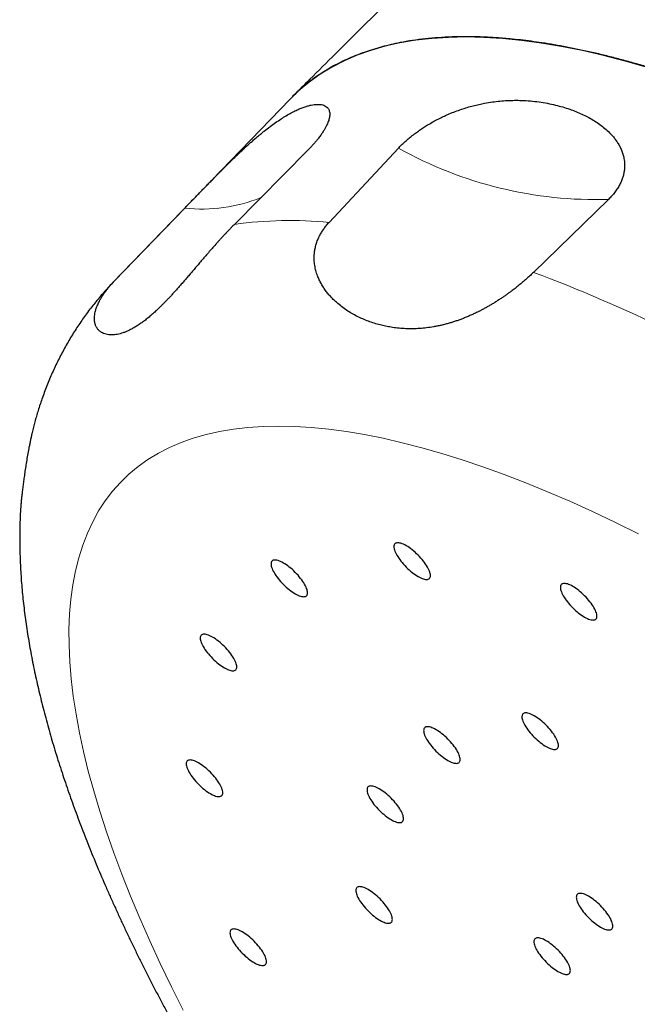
# Model space of a CAD drawing. Header units: millimetres. Extents: x 8 to 495, y 12 to 550.
# Tile 14 of 39: x 407 to 420, y 211 to 231. Entities that reach past the tile are written whole.
import ezdxf

# ---------------------------------------------------------------- set-up
doc = ezdxf.new("R2010")
doc.units = ezdxf.units.MM

msp = doc.modelspace()

# ---------------------------------------------------------------- linework, layer by layer
at = {"color": 7, "linetype": 'Continuous', "lineweight": 30}
for p, q in [((412.553, 229.855), (408.933, 226.106)), ((413.351, 227.334), (414.772, 228.855)), ((412.922, 228.817), (411.415, 227.294)), ((408.964, 226.138), (410.404, 227.629)), ((419.065, 227.807), (417.529, 226.314))]:
    msp.add_line(p, q, dxfattribs=at)
at = {"color": 8, "linetype": 'Continuous', "lineweight": 0}
msp.add_line((408.964, 226.138), (408.933, 226.106), dxfattribs=at)
at = {"color": 7, "linetype": 'Continuous', "lineweight": 30, "flags": 128}
for points in [[(419.867, 230.502), (419.412, 230.632), (418.967, 230.747), (418.531, 230.847), (418.106, 230.932), (417.692, 231.001), (417.289, 231.055), (416.898, 231.094), (416.517, 231.118), (416.149, 231.126), (415.793, 231.118), (415.449, 231.096), (415.118, 231.058), (414.799, 231.004), (414.494, 230.936), (414.201, 230.852), (413.922, 230.752), (413.657, 230.638), (413.406, 230.509), (413.168, 230.364), (412.945, 230.205), (412.736, 230.031), (412.553, 229.855)], [(414.929, 220.727), (414.9, 220.743), (414.872, 220.756), (414.846, 220.767), (414.821, 220.776), (414.797, 220.782), (414.775, 220.786), (414.755, 220.787), (414.737, 220.786), (414.722, 220.782), (414.708, 220.776), (414.697, 220.767), (414.688, 220.756), (414.681, 220.742), (414.678, 220.726), (414.676, 220.708), (414.678, 220.688), (414.681, 220.666), (414.688, 220.642), (414.696, 220.617), (414.708, 220.59), (414.721, 220.563), (414.737, 220.534), (414.755, 220.504), (414.775, 220.474), (414.797, 220.443), (414.82, 220.412), (414.845, 220.381), (414.872, 220.351), (414.899, 220.32), (414.928, 220.291), (414.958, 220.262), (414.988, 220.234), (415.019, 220.208), (415.049, 220.182), (415.08, 220.159), (415.111, 220.137), (415.141, 220.117), (415.171, 220.099), (415.2, 220.083), (415.227, 220.07), (415.254, 220.059), (415.279, 220.05), (415.303, 220.044), (415.325, 220.04), (415.345, 220.039), (415.363, 220.04), (415.378, 220.044), (415.392, 220.05), (415.403, 220.059), (415.412, 220.07), (415.418, 220.084), (415.422, 220.1), (415.424, 220.118), (415.422, 220.138), (415.419, 220.16), (415.412, 220.184), (415.403, 220.209), (415.392, 220.236), (415.379, 220.263), (415.363, 220.292), (415.345, 220.322), (415.325, 220.352), (415.303, 220.383), (415.28, 220.414), (415.255, 220.445), (415.228, 220.475), (415.2, 220.506), (415.172, 220.535), (415.142, 220.564), (415.112, 220.592), (415.081, 220.618), (415.05, 220.644), (415.019, 220.667), (414.989, 220.689), (414.959, 220.709), (414.929, 220.727)], [(412.418, 220.373), (412.389, 220.389), (412.361, 220.403), (412.335, 220.414), (412.309, 220.423), (412.286, 220.429), (412.264, 220.433), (412.244, 220.434), (412.226, 220.432), (412.21, 220.429), (412.197, 220.422), (412.185, 220.413), (412.177, 220.402), (412.17, 220.388), (412.166, 220.372), (412.165, 220.354), (412.166, 220.334), (412.17, 220.312), (412.176, 220.289), (412.185, 220.264), (412.196, 220.237), (412.21, 220.209), (412.226, 220.18), (412.243, 220.151), (412.263, 220.12), (412.285, 220.09), (412.309, 220.059), (412.334, 220.028), (412.36, 219.997), (412.388, 219.967), (412.417, 219.937), (412.446, 219.908), (412.477, 219.881), (412.507, 219.854), (412.538, 219.829), (412.569, 219.805), (412.6, 219.783), (412.63, 219.763), (412.66, 219.746), (412.688, 219.73), (412.716, 219.716), (412.743, 219.705), (412.768, 219.696), (412.791, 219.69), (412.813, 219.686), (412.833, 219.685), (412.851, 219.686), (412.867, 219.69), (412.881, 219.697), (412.892, 219.706), (412.901, 219.717), (412.907, 219.731), (412.911, 219.746), (412.912, 219.764), (412.911, 219.785), (412.907, 219.806), (412.901, 219.83), (412.892, 219.855), (412.881, 219.882), (412.867, 219.91), (412.852, 219.939), (412.834, 219.968), (412.814, 219.999), (412.792, 220.029), (412.768, 220.06), (412.743, 220.091), (412.717, 220.122), (412.689, 220.152), (412.66, 220.182), (412.631, 220.211), (412.601, 220.238), (412.57, 220.265), (412.539, 220.29), (412.508, 220.314), (412.478, 220.335), (412.447, 220.355), (412.418, 220.373)], [(418.332, 219.896), (418.304, 219.912), (418.276, 219.925), (418.249, 219.936), (418.224, 219.945), (418.201, 219.951), (418.179, 219.955), (418.159, 219.956), (418.141, 219.955), (418.125, 219.951), (418.111, 219.945), (418.1, 219.936), (418.091, 219.924), (418.085, 219.911), (418.081, 219.895), (418.08, 219.877), (418.081, 219.857), (418.085, 219.835), (418.091, 219.811), (418.1, 219.786), (418.111, 219.759), (418.124, 219.732), (418.14, 219.703), (418.158, 219.673), (418.178, 219.643), (418.2, 219.612), (418.223, 219.581), (418.249, 219.55), (418.275, 219.52), (418.303, 219.489), (418.332, 219.46), (418.361, 219.431), (418.391, 219.403), (418.422, 219.377), (418.453, 219.351), (418.484, 219.328), (418.514, 219.306), (418.545, 219.286), (418.574, 219.268), (418.603, 219.252), (418.631, 219.239), (418.657, 219.228), (418.682, 219.219), (418.706, 219.213), (418.728, 219.209), (418.748, 219.208), (418.766, 219.209), (418.782, 219.213), (418.795, 219.219), (418.807, 219.228), (418.815, 219.239), (418.822, 219.253), (418.826, 219.269), (418.827, 219.287), (418.826, 219.307), (418.822, 219.329), (418.816, 219.353), (418.807, 219.378), (418.796, 219.404), (418.782, 219.432), (418.766, 219.461), (418.748, 219.491), (418.728, 219.521), (418.707, 219.552), (418.683, 219.583), (418.658, 219.614), (418.631, 219.644), (418.604, 219.675), (418.575, 219.704), (418.545, 219.733), (418.515, 219.761), (418.485, 219.787), (418.454, 219.812), (418.423, 219.836), (418.392, 219.858), (418.362, 219.878), (418.332, 219.896)], [(410.97, 218.859), (410.941, 218.875), (410.913, 218.888), (410.886, 218.9), (410.861, 218.908), (410.838, 218.915), (410.816, 218.918), (410.796, 218.92), (410.778, 218.918), (410.762, 218.914), (410.748, 218.908), (410.737, 218.899), (410.728, 218.888), (410.722, 218.874), (410.718, 218.858), (410.717, 218.84), (410.718, 218.82), (410.722, 218.798), (410.728, 218.775), (410.737, 218.749), (410.748, 218.723), (410.762, 218.695), (410.777, 218.666), (410.795, 218.636), (410.815, 218.606), (410.837, 218.575), (410.861, 218.544), (410.886, 218.514), (410.912, 218.483), (410.94, 218.453), (410.969, 218.423), (410.998, 218.394), (411.029, 218.366), (411.059, 218.34), (411.09, 218.315), (411.121, 218.291), (411.152, 218.269), (411.182, 218.249), (411.211, 218.231), (411.24, 218.216), (411.268, 218.202), (411.295, 218.191), (411.32, 218.182), (411.343, 218.176), (411.365, 218.172), (411.385, 218.171), (411.403, 218.172), (411.419, 218.176), (411.433, 218.182), (411.444, 218.191), (411.453, 218.203), (411.459, 218.216), (411.463, 218.232), (411.464, 218.25), (411.463, 218.27), (411.459, 218.292), (411.453, 218.316), (411.444, 218.341), (411.433, 218.368), (411.419, 218.396), (411.404, 218.424), (411.386, 218.454), (411.366, 218.484), (411.344, 218.515), (411.32, 218.546), (411.295, 218.577), (411.269, 218.608), (411.241, 218.638), (411.212, 218.668), (411.183, 218.696), (411.152, 218.724), (411.122, 218.751), (411.091, 218.776), (411.06, 218.799), (411.029, 218.821), (410.999, 218.841), (410.97, 218.859)], [(417.547, 217.25), (417.518, 217.266), (417.49, 217.279), (417.464, 217.291), (417.439, 217.299), (417.415, 217.306), (417.393, 217.309), (417.373, 217.311), (417.355, 217.309), (417.339, 217.305), (417.326, 217.299), (417.315, 217.29), (417.306, 217.279), (417.299, 217.265), (417.296, 217.249), (417.294, 217.231), (417.295, 217.211), (417.299, 217.189), (417.306, 217.166), (417.314, 217.14), (417.326, 217.114), (417.339, 217.086), (417.355, 217.057), (417.373, 217.027), (417.393, 216.997), (417.414, 216.966), (417.438, 216.935), (417.463, 216.905), (417.49, 216.874), (417.517, 216.844), (417.546, 216.814), (417.576, 216.785), (417.606, 216.757), (417.637, 216.731), (417.667, 216.706), (417.698, 216.682), (417.729, 216.66), (417.759, 216.64), (417.789, 216.622), (417.818, 216.607), (417.845, 216.593), (417.872, 216.582), (417.897, 216.573), (417.921, 216.567), (417.942, 216.563), (417.962, 216.562), (417.98, 216.563), (417.996, 216.567), (418.01, 216.574), (418.021, 216.582), (418.03, 216.594), (418.036, 216.607), (418.04, 216.623), (418.042, 216.641), (418.04, 216.661), (418.036, 216.683), (418.03, 216.707), (418.021, 216.732), (418.01, 216.759), (417.997, 216.787), (417.981, 216.815), (417.963, 216.845), (417.943, 216.875), (417.921, 216.906), (417.898, 216.937), (417.873, 216.968), (417.846, 216.999), (417.818, 217.029), (417.79, 217.059), (417.76, 217.087), (417.73, 217.115), (417.699, 217.142), (417.668, 217.167), (417.637, 217.19), (417.607, 217.212), (417.577, 217.232), (417.547, 217.25)], [(415.538, 216.967), (415.509, 216.983), (415.481, 216.997), (415.455, 217.008), (415.43, 217.016), (415.406, 217.023), (415.384, 217.027), (415.364, 217.028), (415.346, 217.026), (415.33, 217.022), (415.317, 217.016), (415.306, 217.007), (415.297, 216.996), (415.29, 216.982), (415.286, 216.966), (415.285, 216.948), (415.286, 216.928), (415.29, 216.906), (415.296, 216.883), (415.305, 216.857), (415.316, 216.831), (415.33, 216.803), (415.346, 216.774), (415.364, 216.744), (415.384, 216.714), (415.405, 216.683), (415.429, 216.653), (415.454, 216.622), (415.481, 216.591), (415.508, 216.561), (415.537, 216.531), (415.567, 216.502), (415.597, 216.474), (415.628, 216.448), (415.658, 216.423), (415.689, 216.399), (415.72, 216.377), (415.75, 216.357), (415.78, 216.34), (415.809, 216.324), (415.836, 216.31), (415.863, 216.299), (415.888, 216.29), (415.912, 216.284), (415.933, 216.28), (415.953, 216.279), (415.971, 216.28), (415.987, 216.284), (416.001, 216.291), (416.012, 216.3), (416.021, 216.311), (416.027, 216.324), (416.031, 216.34), (416.032, 216.358), (416.031, 216.378), (416.027, 216.4), (416.021, 216.424), (416.012, 216.449), (416.001, 216.476), (415.988, 216.504), (415.972, 216.533), (415.954, 216.562), (415.934, 216.593), (415.912, 216.623), (415.889, 216.654), (415.864, 216.685), (415.837, 216.716), (415.809, 216.746), (415.781, 216.776), (415.751, 216.804), (415.721, 216.832), (415.69, 216.859), (415.659, 216.884), (415.628, 216.907), (415.598, 216.929), (415.568, 216.949), (415.538, 216.967)], [(410.683, 216.287), (410.655, 216.303), (410.627, 216.317), (410.6, 216.328), (410.575, 216.337), (410.551, 216.343), (410.53, 216.347), (410.51, 216.348), (410.492, 216.347), (410.476, 216.343), (410.462, 216.336), (410.451, 216.327), (410.442, 216.316), (410.436, 216.303), (410.432, 216.287), (410.431, 216.269), (410.432, 216.249), (410.436, 216.227), (410.442, 216.203), (410.451, 216.178), (410.462, 216.151), (410.475, 216.123), (410.491, 216.094), (410.509, 216.065), (410.529, 216.034), (410.551, 216.004), (410.574, 215.973), (410.6, 215.942), (410.626, 215.911), (410.654, 215.881), (410.683, 215.851), (410.712, 215.823), (410.742, 215.795), (410.773, 215.768), (410.804, 215.743), (410.835, 215.72), (410.865, 215.698), (410.896, 215.678), (410.925, 215.66), (410.954, 215.644), (410.982, 215.63), (411.008, 215.619), (411.033, 215.611), (411.057, 215.604), (411.079, 215.6), (411.099, 215.599), (411.117, 215.601), (411.133, 215.605), (411.146, 215.611), (411.158, 215.62), (411.166, 215.631), (411.173, 215.645), (411.177, 215.661), (411.178, 215.679), (411.177, 215.699), (411.173, 215.721), (411.167, 215.744), (411.158, 215.77), (411.147, 215.796), (411.133, 215.824), (411.117, 215.853), (411.099, 215.883), (411.079, 215.913), (411.058, 215.944), (411.034, 215.974), (411.009, 216.005), (410.982, 216.036), (410.955, 216.066), (410.926, 216.096), (410.896, 216.125), (410.866, 216.153), (410.836, 216.179), (410.805, 216.204), (410.774, 216.228), (410.743, 216.25), (410.713, 216.27), (410.683, 216.287)], [(414.379, 215.756), (414.351, 215.772), (414.323, 215.785), (414.296, 215.796), (414.271, 215.805), (414.248, 215.811), (414.226, 215.815), (414.206, 215.816), (414.188, 215.815), (414.172, 215.811), (414.158, 215.805), (414.147, 215.796), (414.138, 215.785), (414.132, 215.771), (414.128, 215.755), (414.127, 215.737), (414.128, 215.717), (414.132, 215.695), (414.138, 215.671), (414.147, 215.646), (414.158, 215.619), (414.171, 215.592), (414.187, 215.563), (414.205, 215.533), (414.225, 215.503), (414.247, 215.472), (414.27, 215.441), (414.296, 215.41), (414.322, 215.38), (414.35, 215.349), (414.379, 215.32), (414.408, 215.291), (414.438, 215.263), (414.469, 215.237), (414.5, 215.211), (414.531, 215.188), (414.561, 215.166), (414.592, 215.146), (414.621, 215.128), (414.65, 215.112), (414.678, 215.099), (414.704, 215.088), (414.729, 215.079), (414.753, 215.073), (414.775, 215.069), (414.795, 215.068), (414.813, 215.069), (414.829, 215.073), (414.842, 215.079), (414.854, 215.088), (414.862, 215.099), (414.869, 215.113), (414.873, 215.129), (414.874, 215.147), (414.873, 215.167), (414.869, 215.189), (414.863, 215.213), (414.854, 215.238), (414.843, 215.265), (414.829, 215.292), (414.813, 215.321), (414.795, 215.351), (414.776, 215.381), (414.754, 215.412), (414.73, 215.443), (414.705, 215.474), (414.679, 215.504), (414.651, 215.535), (414.622, 215.564), (414.592, 215.593), (414.562, 215.621), (414.532, 215.647), (414.501, 215.673), (414.47, 215.696), (414.439, 215.718), (414.409, 215.738), (414.379, 215.756)], [(414.15, 213.699), (414.122, 213.714), (414.094, 213.728), (414.067, 213.739), (414.042, 213.748), (414.019, 213.754), (413.997, 213.758), (413.977, 213.759), (413.959, 213.758), (413.943, 213.754), (413.929, 213.747), (413.918, 213.739), (413.909, 213.727), (413.903, 213.714), (413.899, 213.698), (413.898, 213.68), (413.899, 213.66), (413.903, 213.638), (413.909, 213.614), (413.918, 213.589), (413.929, 213.562), (413.942, 213.534), (413.958, 213.506), (413.976, 213.476), (413.996, 213.446), (414.018, 213.415), (414.041, 213.384), (414.067, 213.353), (414.093, 213.322), (414.121, 213.292), (414.15, 213.262), (414.179, 213.234), (414.209, 213.206), (414.24, 213.179), (414.271, 213.154), (414.302, 213.131), (414.332, 213.109), (414.363, 213.089), (414.392, 213.071), (414.421, 213.055), (414.449, 213.042), (414.475, 213.03), (414.5, 213.022), (414.524, 213.015), (414.546, 213.012), (414.566, 213.01), (414.584, 213.012), (414.6, 213.016), (414.613, 213.022), (414.625, 213.031), (414.633, 213.042), (414.64, 213.056), (414.644, 213.072), (414.645, 213.09), (414.644, 213.11), (414.64, 213.132), (414.634, 213.155), (414.625, 213.181), (414.614, 213.207), (414.6, 213.235), (414.584, 213.264), (414.566, 213.294), (414.547, 213.324), (414.525, 213.355), (414.501, 213.386), (414.476, 213.416), (414.45, 213.447), (414.422, 213.477), (414.393, 213.507), (414.363, 213.536), (414.333, 213.564), (414.303, 213.59), (414.272, 213.615), (414.241, 213.639), (414.21, 213.661), (414.18, 213.681), (414.15, 213.699)], [(418.658, 213.561), (418.629, 213.577), (418.602, 213.59), (418.575, 213.602), (418.55, 213.61), (418.526, 213.617), (418.504, 213.62), (418.484, 213.622), (418.466, 213.62), (418.451, 213.616), (418.437, 213.61), (418.426, 213.601), (418.417, 213.59), (418.411, 213.576), (418.407, 213.56), (418.405, 213.542), (418.407, 213.522), (418.41, 213.5), (418.417, 213.477), (418.425, 213.451), (418.437, 213.425), (418.45, 213.397), (418.466, 213.368), (418.484, 213.338), (418.504, 213.308), (418.526, 213.277), (418.549, 213.247), (418.574, 213.216), (418.601, 213.185), (418.629, 213.155), (418.657, 213.125), (418.687, 213.096), (418.717, 213.068), (418.748, 213.042), (418.779, 213.017), (418.809, 212.993), (418.84, 212.971), (418.87, 212.951), (418.9, 212.933), (418.929, 212.918), (418.956, 212.904), (418.983, 212.893), (419.008, 212.884), (419.032, 212.878), (419.054, 212.874), (419.074, 212.873), (419.092, 212.874), (419.107, 212.878), (419.121, 212.885), (419.132, 212.893), (419.141, 212.905), (419.148, 212.918), (419.151, 212.934), (419.153, 212.952), (419.151, 212.972), (419.148, 212.994), (419.141, 213.018), (419.133, 213.043), (419.121, 213.07), (419.108, 213.098), (419.092, 213.127), (419.074, 213.156), (419.054, 213.186), (419.032, 213.217), (419.009, 213.248), (418.984, 213.279), (418.957, 213.31), (418.93, 213.34), (418.901, 213.37), (418.871, 213.398), (418.841, 213.426), (418.81, 213.453), (418.779, 213.478), (418.749, 213.501), (418.718, 213.523), (418.688, 213.543), (418.658, 213.561)], [(411.578, 212.834), (411.55, 212.85), (411.522, 212.863), (411.495, 212.874), (411.47, 212.883), (411.447, 212.889), (411.425, 212.893), (411.405, 212.894), (411.387, 212.893), (411.371, 212.889), (411.357, 212.883), (411.346, 212.874), (411.337, 212.862), (411.331, 212.849), (411.327, 212.833), (411.326, 212.815), (411.327, 212.795), (411.331, 212.773), (411.337, 212.749), (411.346, 212.724), (411.357, 212.697), (411.371, 212.67), (411.386, 212.641), (411.404, 212.611), (411.424, 212.581), (411.446, 212.55), (411.47, 212.519), (411.495, 212.488), (411.521, 212.458), (411.549, 212.427), (411.578, 212.398), (411.607, 212.369), (411.637, 212.341), (411.668, 212.314), (411.699, 212.289), (411.73, 212.266), (411.76, 212.244), (411.791, 212.224), (411.82, 212.206), (411.849, 212.19), (411.877, 212.177), (411.903, 212.166), (411.929, 212.157), (411.952, 212.151), (411.974, 212.147), (411.994, 212.146), (412.012, 212.147), (412.028, 212.151), (412.041, 212.157), (412.053, 212.166), (412.061, 212.177), (412.068, 212.191), (412.072, 212.207), (412.073, 212.225), (412.072, 212.245), (412.068, 212.267), (412.062, 212.291), (412.053, 212.316), (412.042, 212.342), (412.028, 212.37), (412.012, 212.399), (411.995, 212.429), (411.975, 212.459), (411.953, 212.49), (411.929, 212.521), (411.904, 212.552), (411.878, 212.582), (411.85, 212.613), (411.821, 212.642), (411.792, 212.671), (411.761, 212.699), (411.731, 212.725), (411.7, 212.75), (411.669, 212.774), (411.638, 212.796), (411.608, 212.816), (411.578, 212.834)], [(417.789, 212.653), (417.76, 212.668), (417.733, 212.682), (417.706, 212.693), (417.681, 212.702), (417.657, 212.708), (417.636, 212.712), (417.616, 212.713), (417.598, 212.712), (417.582, 212.708), (417.568, 212.702), (417.557, 212.693), (417.548, 212.681), (417.542, 212.668), (417.538, 212.652), (417.536, 212.634), (417.538, 212.614), (417.542, 212.592), (417.548, 212.568), (417.557, 212.543), (417.568, 212.516), (417.581, 212.488), (417.597, 212.46), (417.615, 212.43), (417.635, 212.4), (417.657, 212.369), (417.68, 212.338), (417.705, 212.307), (417.732, 212.276), (417.76, 212.246), (417.788, 212.216), (417.818, 212.188), (417.848, 212.16), (417.879, 212.133), (417.91, 212.108), (417.941, 212.085), (417.971, 212.063), (418.001, 212.043), (418.031, 212.025), (418.06, 212.009), (418.088, 211.996), (418.114, 211.984), (418.139, 211.976), (418.163, 211.969), (418.185, 211.966), (418.205, 211.964), (418.223, 211.966), (418.239, 211.97), (418.252, 211.976), (418.263, 211.985), (418.272, 211.996), (418.279, 212.01), (418.282, 212.026), (418.284, 212.044), (418.283, 212.064), (418.279, 212.086), (418.272, 212.109), (418.264, 212.135), (418.253, 212.161), (418.239, 212.189), (418.223, 212.218), (418.205, 212.248), (418.185, 212.278), (418.164, 212.309), (418.14, 212.34), (418.115, 212.371), (418.088, 212.401), (418.061, 212.431), (418.032, 212.461), (418.002, 212.49), (417.972, 212.518), (417.941, 212.544), (417.911, 212.569), (417.88, 212.593), (417.849, 212.615), (417.819, 212.635), (417.789, 212.653)]]:
    msp.add_lwpolyline(points, dxfattribs=at)
at = {"color": 8, "linetype": 'Continuous', "lineweight": 0, "flags": 128}
msp.add_lwpolyline([(419.68, 220.972), (419.206, 221.205), (418.737, 221.426), (418.275, 221.635), (417.82, 221.83), (417.372, 222.013), (416.931, 222.183), (416.498, 222.34), (416.073, 222.483), (415.656, 222.613), (415.248, 222.73), (414.848, 222.833), (414.458, 222.923), (414.077, 222.999), (413.706, 223.061), (413.344, 223.11), (412.993, 223.145), (412.652, 223.166), (412.322, 223.173), (412.002, 223.166), (411.694, 223.146), (411.397, 223.112), (411.111, 223.064), (410.837, 223.002), (410.575, 222.927), (410.325, 222.838), (410.087, 222.736), (409.862, 222.62), (409.649, 222.49), (409.448, 222.347), (409.261, 222.191), (409.086, 222.022), (408.925, 221.84), (408.776, 221.645), (408.641, 221.437), (408.52, 221.216), (408.411, 220.983), (408.317, 220.738), (408.236, 220.481), (408.168, 220.211), (408.114, 219.93), (408.074, 219.638), (408.048, 219.334), (408.035, 219.018), (408.036, 218.692), (408.051, 218.355), (408.08, 218.008), (408.123, 217.65), (408.179, 217.282), (408.249, 216.905), (408.332, 216.518), (408.429, 216.122), (408.54, 215.716), (408.664, 215.302), (408.801, 214.88), (408.952, 214.45), (409.116, 214.011), (409.293, 213.565), (409.483, 213.112), (409.685, 212.653), (409.9, 212.186), (410.128, 211.713), (410.368, 211.234)], dxfattribs=at)
at = {"color": 8, "linetype": 'Continuous', "lineweight": 0}
for centre, radius, start, end in [((418.799, 236.033), 8.231, 240.7069, 271.8476), ((410.76, 230.805), 3.196, 263.5902, 292.0491), ((412.548, 219.293), 8.081, 84.2946, 98.0579), ((407.043, 198.123), 30.078, 63.8724, 69.5952)]:
    msp.add_arc(centre, radius, start, end, dxfattribs=at)
at = {"color": 7, "linetype": 'Continuous', "lineweight": 30}
for points, knots in [([(427.218, 244.072), (427.03, 243.895), (426.486, 243.382), (425.588, 242.533), (424.524, 241.522), (423.462, 240.509), (422.403, 239.495), (421.345, 238.477), (420.289, 237.458), (419.236, 236.437), (418.185, 235.413), (417.135, 234.387), (416.088, 233.359), (415.043, 232.329), (414, 231.296), (413.188, 230.489), (412.723, 230.025), (412.605, 229.907)], [0, 0, 0, 0, 0.038046, 0.110145, 0.182246, 0.254347, 0.326448, 0.39855, 0.470652, 0.542754, 0.614857, 0.68696, 0.759063, 0.831166, 0.903269, 0.975373, 1, 1, 1, 1]), ([(454.98, 187.43), (454.992, 187.443), (455.041, 187.49), (455.12, 187.576), (455.218, 187.69), (455.318, 187.817), (455.419, 187.958), (455.52, 188.115), (455.615, 188.278), (455.702, 188.448), (455.786, 188.632), (455.866, 188.83), (455.94, 189.044), (456.005, 189.267), (456.062, 189.496), (456.11, 189.734), (456.146, 189.963), (456.172, 190.183), (456.191, 190.391), (456.204, 190.604), (456.212, 190.822), (456.213, 191.045), (456.209, 191.272), (456.198, 191.505), (456.181, 191.764), (456.153, 192.051), (456.114, 192.369), (456.066, 192.693), (456.007, 193.025), (455.939, 193.365), (455.861, 193.712), (455.774, 194.065), (455.684, 194.397), (455.596, 194.704), (455.51, 194.985), (455.418, 195.27), (455.322, 195.559), (455.219, 195.851), (455.111, 196.147), (454.998, 196.446), (454.882, 196.739), (454.766, 197.025), (454.65, 197.303), (454.511, 197.624), (454.349, 197.99), (454.16, 198.4), (453.962, 198.815), (453.754, 199.236), (453.537, 199.664), (453.309, 200.098), (453.073, 200.536), (452.828, 200.979), (452.573, 201.426), (452.31, 201.877), (452.038, 202.332), (451.776, 202.761), (451.524, 203.164), (451.286, 203.54), (451.041, 203.917), (450.792, 204.296), (450.536, 204.679), (450.272, 205.067), (450.001, 205.459), (449.724, 205.853), (449.443, 206.247), (449.145, 206.659), (448.829, 207.089), (448.494, 207.536), (448.153, 207.984), (447.806, 208.433), (447.454, 208.881), (447.119, 209.3), (446.804, 209.691), (446.507, 210.053), (446.208, 210.414), (445.905, 210.776), (445.598, 211.137), (445.288, 211.498), (444.975, 211.859), (444.629, 212.252), (444.25, 212.678), (443.836, 213.136), (443.418, 213.592), (442.993, 214.047), (442.564, 214.503), (442.128, 214.957), (441.689, 215.409), (441.246, 215.858), (440.798, 216.306), (440.345, 216.751), (439.89, 217.193), (439.462, 217.603), (439.06, 217.982), (438.685, 218.331), (438.31, 218.677), (437.933, 219.02), (437.528, 219.384), (437.095, 219.768), (436.634, 220.171), (436.172, 220.569), (435.707, 220.964), (435.239, 221.354), (434.769, 221.741), (434.298, 222.122), (433.826, 222.498), (433.353, 222.868), (432.879, 223.233), (432.405, 223.592), (431.962, 223.921), (431.549, 224.223), (431.167, 224.499), (430.786, 224.77), (430.406, 225.036), (429.999, 225.315), (429.568, 225.608), (429.111, 225.91), (428.656, 226.206), (428.203, 226.495), (427.751, 226.776), (427.3, 227.05), (426.853, 227.317), (426.444, 227.554), (426.073, 227.764), (425.739, 227.95), (425.408, 228.131), (425.078, 228.307), (424.749, 228.478), (424.423, 228.645), (424.099, 228.806), (423.789, 228.957), (423.491, 229.099), (423.206, 229.231), (422.881, 229.377), (422.517, 229.537), (422.117, 229.705), (421.722, 229.864), (421.331, 230.014), (420.944, 230.156), (420.563, 230.288), (420.187, 230.411), (419.847, 230.516), (419.54, 230.604), (419.267, 230.678), (418.997, 230.747), (418.731, 230.81), (418.468, 230.867), (418.209, 230.919), (417.954, 230.966), (417.711, 231.005), (417.48, 231.038), (417.261, 231.065), (417.013, 231.091), (416.738, 231.113), (416.44, 231.128), (416.149, 231.133), (415.865, 231.128), (415.588, 231.113), (415.319, 231.089), (415.057, 231.055), (414.824, 231.015), (414.617, 230.971), (414.435, 230.925), (414.258, 230.874), (414.085, 230.817), (413.917, 230.755), (413.754, 230.686), (413.596, 230.613), (413.448, 230.536), (413.31, 230.456), (413.18, 230.375), (413.037, 230.277), (412.883, 230.159), (412.733, 230.032), (412.644, 229.944), (412.606, 229.907)], [0, 0, 0, 0, 0.001627, 0.006223, 0.01082, 0.015416, 0.021039, 0.026663, 0.032288, 0.037912, 0.043534, 0.049885, 0.056239, 0.062593, 0.068948, 0.075302, 0.081652, 0.086785, 0.091919, 0.097052, 0.102185, 0.10734, 0.112495, 0.11765, 0.122804, 0.129411, 0.136019, 0.142627, 0.149234, 0.155886, 0.16254, 0.169195, 0.175847, 0.180906, 0.185966, 0.191025, 0.196084, 0.201163, 0.206244, 0.211324, 0.216403, 0.220999, 0.225596, 0.230192, 0.236764, 0.243337, 0.249911, 0.256482, 0.263168, 0.269856, 0.276543, 0.283229, 0.289962, 0.296697, 0.303433, 0.310166, 0.315648, 0.321131, 0.326615, 0.332098, 0.33758, 0.343203, 0.348827, 0.354451, 0.360075, 0.365698, 0.372049, 0.378402, 0.384757, 0.391112, 0.397465, 0.403816, 0.408949, 0.414083, 0.419216, 0.424349, 0.429503, 0.434659, 0.439814, 0.444968, 0.451574, 0.458181, 0.464788, 0.471394, 0.47808, 0.484768, 0.491456, 0.498142, 0.504876, 0.511611, 0.518347, 0.525081, 0.530535, 0.53599, 0.541446, 0.546902, 0.552356, 0.558962, 0.565569, 0.572176, 0.578782, 0.585468, 0.592156, 0.598843, 0.605529, 0.612263, 0.618999, 0.625734, 0.632468, 0.637923, 0.643378, 0.648834, 0.654289, 0.659743, 0.666358, 0.672973, 0.679589, 0.686203, 0.692864, 0.699526, 0.706188, 0.712848, 0.717908, 0.722969, 0.728029, 0.733089, 0.738169, 0.74325, 0.748331, 0.753412, 0.757985, 0.762558, 0.767131, 0.773746, 0.780361, 0.786977, 0.793591, 0.800252, 0.806914, 0.813576, 0.820236, 0.825296, 0.830357, 0.835417, 0.840477, 0.845557, 0.850638, 0.855719, 0.8608, 0.865373, 0.869946, 0.874519, 0.881126, 0.887734, 0.894342, 0.900949, 0.907601, 0.914256, 0.92091, 0.927562, 0.932621, 0.937681, 0.94274, 0.947799, 0.952879, 0.957959, 0.963039, 0.968118, 0.972714, 0.977311, 0.981907, 0.988479, 0.995052, 1, 1, 1, 1]), ([(414.772, 228.855), (414.791, 228.874), (414.833, 228.919), (414.905, 228.987), (414.987, 229.059), (415.072, 229.126), (415.156, 229.189), (415.239, 229.247), (415.324, 229.301), (415.414, 229.356), (415.509, 229.41), (415.61, 229.462), (415.709, 229.51), (415.817, 229.558), (415.933, 229.604), (416.056, 229.648), (416.177, 229.687), (416.297, 229.72), (416.416, 229.749), (416.547, 229.776), (416.69, 229.799), (416.844, 229.817), (416.995, 229.828), (417.142, 229.832), (417.3, 229.83), (417.467, 229.82), (417.644, 229.8), (417.816, 229.772), (417.927, 229.746), (417.983, 229.734)], [0, 0, 0, 0, 0.018507, 0.042267, 0.066108, 0.089883, 0.11198, 0.134154, 0.156352, 0.17848, 0.205065, 0.231714, 0.258385, 0.285002, 0.319804, 0.354643, 0.389462, 0.425093, 0.460743, 0.496381, 0.546006, 0.59568, 0.645391, 0.695102, 0.744757, 0.808546, 0.872371, 0.936203, 1, 1, 1, 1]), ([(412.678, 229.625), (412.707, 229.638), (412.764, 229.664), (412.843, 229.693), (412.917, 229.717), (412.985, 229.734), (413.05, 229.745), (413.111, 229.749), (413.169, 229.747), (413.222, 229.738), (413.269, 229.72), (413.304, 229.697), (413.329, 229.67), (413.345, 229.643), (413.358, 229.611), (413.365, 229.574), (413.366, 229.531), (413.361, 229.486), (413.351, 229.442), (413.337, 229.399), (413.319, 229.353), (413.296, 229.304), (413.267, 229.25), (413.231, 229.191), (413.188, 229.127), (413.142, 229.065), (413.094, 229.006), (413.047, 228.951), (412.997, 228.895), (412.954, 228.85), (412.929, 228.824), (412.922, 228.817)], [0, 0, 0, 0, 0.056619, 0.113238, 0.164575, 0.215934, 0.267288, 0.318619, 0.370909, 0.423245, 0.475559, 0.527821, 0.561155, 0.594501, 0.627829, 0.661841, 0.695874, 0.729869, 0.753391, 0.776989, 0.800587, 0.824137, 0.847619, 0.87185, 0.896124, 0.920332, 0.938595, 0.956926, 0.975251, 0.993505, 1, 1, 1, 1]), ([(417.983, 229.734), (418.032, 229.721), (418.129, 229.696), (418.266, 229.652), (418.396, 229.603), (418.518, 229.551), (418.636, 229.493), (418.75, 229.429), (418.86, 229.358), (418.965, 229.279), (419.063, 229.193), (419.142, 229.11), (419.204, 229.033), (419.251, 228.965), (419.294, 228.892), (419.33, 228.814), (419.36, 228.732), (419.379, 228.653), (419.39, 228.58), (419.394, 228.513), (419.392, 228.445), (419.384, 228.374), (419.368, 228.301), (419.345, 228.225), (419.314, 228.149), (419.274, 228.071), (419.225, 227.992), (419.166, 227.914), (419.111, 227.853), (419.075, 227.817), (419.065, 227.807)], [0, 0, 0, 0, 0.056575, 0.113151, 0.164495, 0.21586, 0.26722, 0.318558, 0.370854, 0.423197, 0.475518, 0.527786, 0.561124, 0.594473, 0.627804, 0.661819, 0.695855, 0.729853, 0.753387, 0.776996, 0.800606, 0.824167, 0.847661, 0.871233, 0.894846, 0.918399, 0.942135, 0.965942, 0.989665, 1, 1, 1, 1]), ([(410.404, 227.629), (410.422, 227.648), (410.458, 227.686), (410.514, 227.743), (410.57, 227.802), (410.628, 227.861), (410.69, 227.926), (410.757, 227.994), (410.827, 228.066), (410.897, 228.138), (410.97, 228.213), (411.045, 228.289), (411.122, 228.368), (411.198, 228.443), (411.27, 228.515), (411.34, 228.584), (411.407, 228.649), (411.472, 228.711), (411.536, 228.772), (411.598, 228.83), (411.659, 228.886), (411.719, 228.94), (411.78, 228.994), (411.842, 229.049), (411.906, 229.103), (411.968, 229.154), (412.048, 229.219), (412.146, 229.295), (412.26, 229.378), (412.37, 229.452), (412.477, 229.518), (412.58, 229.576), (412.646, 229.609), (412.678, 229.625)], [0, 0, 0, 0, 0.018513, 0.036042, 0.0537, 0.071743, 0.08991, 0.111666, 0.133592, 0.155986, 0.17851, 0.204827, 0.231286, 0.25811, 0.285031, 0.311048, 0.337067, 0.363283, 0.3895, 0.416179, 0.442858, 0.469642, 0.496426, 0.527284, 0.558142, 0.589087, 0.620033, 0.682352, 0.74478, 0.808399, 0.872097, 0.936016, 1, 1, 1, 1]), ([(411.415, 227.294), (411.397, 227.275), (411.365, 227.243), (411.32, 227.196), (411.28, 227.154), (411.24, 227.112), (411.199, 227.068), (411.158, 227.024), (411.117, 226.978), (411.076, 226.933), (411.023, 226.874), (410.959, 226.801), (410.884, 226.716), (410.811, 226.631), (410.74, 226.549), (410.672, 226.469), (410.607, 226.393), (410.543, 226.318), (410.481, 226.246), (410.42, 226.175), (410.36, 226.106), (410.302, 226.039), (410.246, 225.976), (410.192, 225.915), (410.14, 225.858), (410.089, 225.803), (410.039, 225.75), (409.989, 225.698), (409.941, 225.649), (409.893, 225.602), (409.835, 225.546), (409.767, 225.483), (409.69, 225.416), (409.614, 225.354), (409.54, 225.298), (409.467, 225.247), (409.396, 225.201), (409.325, 225.16), (409.28, 225.138), (409.257, 225.127)], [0, 0, 0, 0, 0.017977, 0.030781, 0.043619, 0.056559, 0.069533, 0.082875, 0.096249, 0.109715, 0.12321, 0.148845, 0.174638, 0.20086, 0.227203, 0.252567, 0.278007, 0.303649, 0.329348, 0.355652, 0.382, 0.408466, 0.434966, 0.460452, 0.485961, 0.511532, 0.537122, 0.562908, 0.588708, 0.614552, 0.640408, 0.684881, 0.729409, 0.774082, 0.8188, 0.864004, 0.909246, 0.954605, 1, 1, 1, 1]), ([(414.425, 225.233), (414.384, 225.243), (414.304, 225.264), (414.185, 225.303), (414.069, 225.348), (413.956, 225.4), (413.845, 225.458), (413.736, 225.522), (413.632, 225.594), (413.543, 225.665), (413.468, 225.732), (413.407, 225.793), (413.348, 225.858), (413.293, 225.926), (413.241, 226), (413.193, 226.077), (413.151, 226.159), (413.12, 226.233), (413.097, 226.297), (413.082, 226.349), (413.069, 226.403), (413.059, 226.458), (413.052, 226.516), (413.048, 226.575), (413.048, 226.635), (413.052, 226.704), (413.062, 226.781), (413.078, 226.853), (413.095, 226.911), (413.111, 226.956), (413.129, 227), (413.153, 227.053), (413.186, 227.114), (413.229, 227.183), (413.279, 227.251), (413.321, 227.301), (413.346, 227.329), (413.351, 227.334)], [0, 0, 0, 0, 0.047477, 0.094997, 0.142648, 0.190345, 0.238594, 0.286897, 0.335383, 0.383939, 0.416808, 0.449705, 0.482697, 0.515726, 0.549218, 0.582761, 0.616489, 0.650292, 0.669425, 0.688577, 0.707791, 0.727031, 0.746569, 0.76614, 0.785823, 0.805551, 0.831581, 0.857749, 0.871076, 0.884427, 0.897857, 0.911316, 0.931881, 0.952569, 0.973673, 0.994931, 1, 1, 1, 1]), ([(417.529, 226.314), (417.508, 226.293), (417.467, 226.253), (417.399, 226.192), (417.327, 226.129), (417.251, 226.065), (417.173, 226.003), (417.103, 225.949), (417.041, 225.903), (416.988, 225.865), (416.936, 225.828), (416.879, 225.79), (416.82, 225.75), (416.757, 225.71), (416.694, 225.671), (416.631, 225.634), (416.569, 225.598), (416.506, 225.564), (416.444, 225.531), (416.377, 225.498), (416.306, 225.463), (416.23, 225.429), (416.155, 225.397), (416.08, 225.367), (416.006, 225.339), (415.932, 225.314), (415.86, 225.291), (415.786, 225.269), (415.712, 225.249), (415.638, 225.231), (415.564, 225.215), (415.467, 225.197), (415.346, 225.179), (415.203, 225.166), (415.062, 225.16), (414.923, 225.162), (414.785, 225.171), (414.656, 225.187), (414.536, 225.207), (414.462, 225.224), (414.425, 225.233)], [0, 0, 0, 0, 0.019795, 0.039722, 0.061163, 0.082753, 0.104772, 0.126922, 0.141434, 0.155976, 0.170602, 0.185252, 0.202834, 0.220451, 0.238164, 0.255906, 0.273952, 0.292022, 0.310156, 0.328309, 0.351139, 0.373998, 0.396937, 0.4199, 0.443109, 0.466336, 0.489615, 0.51291, 0.537499, 0.562103, 0.586747, 0.611404, 0.660985, 0.710647, 0.761175, 0.811769, 0.862547, 0.91338, 0.956674, 1, 1, 1, 1]), ([(408.933, 226.106), (408.931, 226.104), (408.896, 226.069), (408.832, 226), (408.74, 225.898), (408.65, 225.794), (408.563, 225.688), (408.478, 225.58), (408.395, 225.47), (408.314, 225.358), (408.236, 225.244), (408.16, 225.128), (408.086, 225.01), (408.015, 224.89), (407.946, 224.768), (407.879, 224.644), (407.815, 224.519), (407.753, 224.391), (407.694, 224.262), (407.637, 224.13), (407.582, 223.997), (407.53, 223.862), (407.482, 223.73), (407.453, 223.643), (407.439, 223.603)], [0, 0, 0, 0, 0.00297, 0.049426, 0.095891, 0.142384, 0.188926, 0.235534, 0.282228, 0.329027, 0.375952, 0.42302, 0.470253, 0.517668, 0.565287, 0.613128, 0.661212, 0.709558, 0.758186, 0.807115, 0.856364, 0.905954, 0.955902, 1, 1, 1, 1]), ([(409.257, 225.127), (409.237, 225.118), (409.196, 225.099), (409.137, 225.077), (409.079, 225.06), (409.021, 225.046), (408.962, 225.037), (408.903, 225.034), (408.847, 225.037), (408.793, 225.047), (408.742, 225.063), (408.703, 225.083), (408.675, 225.103), (408.654, 225.119), (408.635, 225.138), (408.617, 225.16), (408.601, 225.185), (408.586, 225.212), (408.574, 225.243), (408.565, 225.277), (408.558, 225.314), (408.555, 225.354), (408.555, 225.398), (408.56, 225.449), (408.569, 225.498), (408.581, 225.542), (408.592, 225.577), (408.605, 225.614), (408.621, 225.652), (408.639, 225.692), (408.662, 225.737), (408.69, 225.787), (408.725, 225.844), (408.765, 225.903), (408.806, 225.957), (408.845, 226.006), (408.882, 226.05), (408.921, 226.093), (408.95, 226.123), (408.964, 226.138)], [0, 0, 0, 0, 0.040609, 0.081244, 0.121961, 0.162706, 0.207923, 0.253182, 0.298582, 0.344033, 0.390137, 0.436312, 0.45952, 0.482739, 0.505997, 0.529269, 0.554326, 0.579405, 0.60456, 0.629745, 0.655296, 0.680889, 0.706625, 0.732419, 0.763713, 0.779428, 0.795164, 0.811161, 0.827186, 0.843304, 0.859459, 0.879843, 0.900319, 0.921108, 0.942018, 0.956391, 0.970812, 0.98538, 1, 1, 1, 1]), ([(407.439, 223.603), (407.437, 223.595), (407.421, 223.547), (407.394, 223.462), (407.36, 223.346), (407.33, 223.232), (407.302, 223.121), (407.278, 223.023), (407.259, 222.936), (407.243, 222.862), (407.228, 222.788), (407.209, 222.692), (407.188, 222.576), (407.165, 222.442), (407.145, 222.313), (407.126, 222.19), (407.11, 222.072), (407.096, 221.962), (407.083, 221.859), (407.076, 221.796), (407.072, 221.764)], [0, 0, 0, 0, 0.009529, 0.058261, 0.108403, 0.158645, 0.209148, 0.259724, 0.296274, 0.332846, 0.369477, 0.406125, 0.479813, 0.553617, 0.628681, 0.703839, 0.779265, 0.854771, 0.927352, 1, 1, 1, 1]), ([(407.072, 221.764), (407.069, 221.735), (407.062, 221.676), (407.054, 221.594), (407.048, 221.517), (407.044, 221.465), (407.043, 221.439), (407.043, 221.435)], [0, 0, 0, 0, 0.238367, 0.476941, 0.716154, 0.955591, 1, 1, 1, 1]), ([(407.043, 221.435), (407.042, 221.432), (407.039, 221.371), (407.034, 221.254), (407.029, 221.082), (407.027, 220.908), (407.028, 220.732), (407.032, 220.555), (407.038, 220.375), (407.048, 220.194), (407.06, 220.011), (407.076, 219.826), (407.094, 219.64), (407.115, 219.453), (407.139, 219.263), (407.166, 219.073), (407.196, 218.881), (407.228, 218.688), (407.263, 218.494), (407.301, 218.298), (407.342, 218.102), (407.385, 217.905), (407.432, 217.706), (407.48, 217.507), (407.532, 217.307), (407.585, 217.106), (407.642, 216.904), (407.701, 216.702), (407.762, 216.499), (407.826, 216.295), (407.892, 216.091), (407.96, 215.885), (408.031, 215.679), (408.104, 215.473), (408.18, 215.266), (408.257, 215.058), (408.337, 214.85), (408.419, 214.641), (408.504, 214.432), (408.59, 214.221), (408.679, 214.011), (408.77, 213.8), (408.863, 213.588), (408.958, 213.376), (409.055, 213.163), (409.154, 212.95), (409.255, 212.736), (409.359, 212.521), (409.464, 212.307), (409.571, 212.091), (409.681, 211.876), (409.792, 211.659), (409.905, 211.443), (410.02, 211.225), (410.137, 211.008), (410.256, 210.79), (410.377, 210.571), (410.5, 210.352), (410.624, 210.133), (410.751, 209.913), (410.879, 209.693), (411.009, 209.473), (411.141, 209.252), (411.275, 209.031), (411.41, 208.81), (411.548, 208.588), (411.687, 208.366), (411.827, 208.144), (411.97, 207.922), (412.114, 207.699), (412.26, 207.476), (412.407, 207.253), (412.556, 207.03), (412.707, 206.806), (412.859, 206.583), (413.013, 206.359), (413.169, 206.135), (413.326, 205.911), (413.485, 205.687), (413.645, 205.462), (413.807, 205.238), (413.97, 205.014), (414.135, 204.79), (414.301, 204.565), (414.469, 204.341), (414.638, 204.117), (414.809, 203.892), (414.981, 203.668), (415.154, 203.444), (415.329, 203.22), (415.505, 202.996), (415.683, 202.773), (415.862, 202.549), (416.042, 202.326), (416.223, 202.103), (416.406, 201.88), (416.59, 201.658), (416.775, 201.435), (416.962, 201.213), (417.15, 200.991), (417.338, 200.77), (417.528, 200.549), (417.72, 200.328), (417.912, 200.108), (418.105, 199.888), (418.3, 199.669), (418.495, 199.45), (418.692, 199.231), (418.89, 199.013), (419.088, 198.796), (419.288, 198.579), (419.489, 198.362), (419.69, 198.146), (419.893, 197.931), (420.096, 197.716), (420.3, 197.502), (420.506, 197.289), (420.712, 197.076), (420.919, 196.864), (421.126, 196.653), (421.335, 196.443), (421.544, 196.233), (421.754, 196.024), (421.965, 195.816), (422.176, 195.608), (422.389, 195.402), (422.602, 195.196), (422.815, 194.991), (423.029, 194.787), (423.244, 194.584), (423.459, 194.382), (423.675, 194.181), (423.892, 193.981), (424.109, 193.782), (424.326, 193.584), (424.544, 193.387), (424.763, 193.191), (424.982, 192.996), (425.201, 192.802), (425.421, 192.609), (425.641, 192.418), (425.862, 192.227), (426.083, 192.038), (426.304, 191.85), (426.525, 191.663), (426.747, 191.477), (426.969, 191.293), (427.192, 191.11), (427.414, 190.928), (427.637, 190.747), (427.86, 190.568), (428.083, 190.39), (428.306, 190.213), (428.53, 190.038), (428.753, 189.864), (428.977, 189.692), (429.201, 189.52), (429.424, 189.351), (429.648, 189.183), (429.872, 189.016), (430.096, 188.851), (430.32, 188.687), (430.543, 188.525), (430.767, 188.364), (430.991, 188.205), (431.214, 188.047), (431.438, 187.891), (431.661, 187.737), (431.884, 187.584), (432.107, 187.433), (432.33, 187.284), (432.552, 187.136), (432.775, 186.989), (432.997, 186.845), (433.219, 186.702), (433.44, 186.561), (433.662, 186.422), (433.883, 186.284), (434.104, 186.148), (434.324, 186.014), (434.544, 185.882), (434.764, 185.752), (434.963, 185.635), (435.088, 185.563), (435.14, 185.533)], [0, 0, 0, 0, 0.0003534, 0.0057129, 0.0111165, 0.0165625, 0.0220492, 0.0275748, 0.0331369, 0.0387331, 0.044361, 0.0500177, 0.0557005, 0.0614066, 0.0671332, 0.0728776, 0.078637, 0.0844089, 0.0901908, 0.0959804, 0.1017756, 0.1075745, 0.1133752, 0.1191759, 0.124975, 0.1307713, 0.1365637, 0.1423514, 0.1481334, 0.1539093, 0.1596784, 0.1654402, 0.1711945, 0.176941, 0.1826794, 0.1884096, 0.1941315, 0.199845, 0.2055502, 0.211247, 0.2169356, 0.222616, 0.2282883, 0.2339526, 0.239609, 0.2452578, 0.250899, 0.2565328, 0.2621595, 0.267779, 0.2733917, 0.2789977, 0.2845972, 0.2901903, 0.2957773, 0.3013582, 0.3069333, 0.3125027, 0.3180667, 0.3236253, 0.3291787, 0.3347272, 0.3402707, 0.3458096, 0.3513438, 0.3568737, 0.3623992, 0.3679207, 0.3734381, 0.3789516, 0.3844613, 0.3899674, 0.39547, 0.4009692, 0.4064651, 0.4119579, 0.4174475, 0.4229342, 0.428418, 0.4338991, 0.4393775, 0.4448533, 0.4503266, 0.4557975, 0.4612661, 0.4667325, 0.4721967, 0.4776589, 0.4831191, 0.4885774, 0.4940339, 0.4994886, 0.5049416, 0.510393, 0.5158428, 0.5212912, 0.5267382, 0.5321838, 0.5376281, 0.5430712, 0.5485131, 0.553954, 0.5593937, 0.5648325, 0.5702704, 0.5757074, 0.5811436, 0.586579, 0.5920137, 0.5974477, 0.6028812, 0.6083141, 0.6137465, 0.6191785, 0.62461, 0.6300412, 0.6354722, 0.6409028, 0.6463333, 0.6517637, 0.6571939, 0.6626241, 0.6680543, 0.6734846, 0.6789149, 0.6843454, 0.6897761, 0.6952069, 0.7006381, 0.7060697, 0.7115016, 0.7169339, 0.7223667, 0.7278001, 0.7332341, 0.7386687, 0.744104, 0.7495401, 0.754977, 0.7604147, 0.7658534, 0.771293, 0.7767337, 0.7821755, 0.7876184, 0.7930625, 0.7985079, 0.8039547, 0.8094028, 0.8148524, 0.8203036, 0.8257563, 0.8312107, 0.8366669, 0.8421249, 0.8475847, 0.8530465, 0.8585104, 0.8639764, 0.8694446, 0.874915, 0.8803879, 0.8858632, 0.891341, 0.8968215, 0.9023047, 0.9077908, 0.9132798, 0.9187718, 0.924267, 0.9297655, 0.9352673, 0.9407725, 0.9462814, 0.951794, 0.9573105, 0.9628309, 0.9683554, 0.9738841, 0.9794173, 0.9849549, 0.9904972, 0.9960443, 1, 1, 1, 1])]:
    msp.add_open_spline(points, degree=3, knots=knots, dxfattribs=at)

doc.saveas('drawing.dxf')
